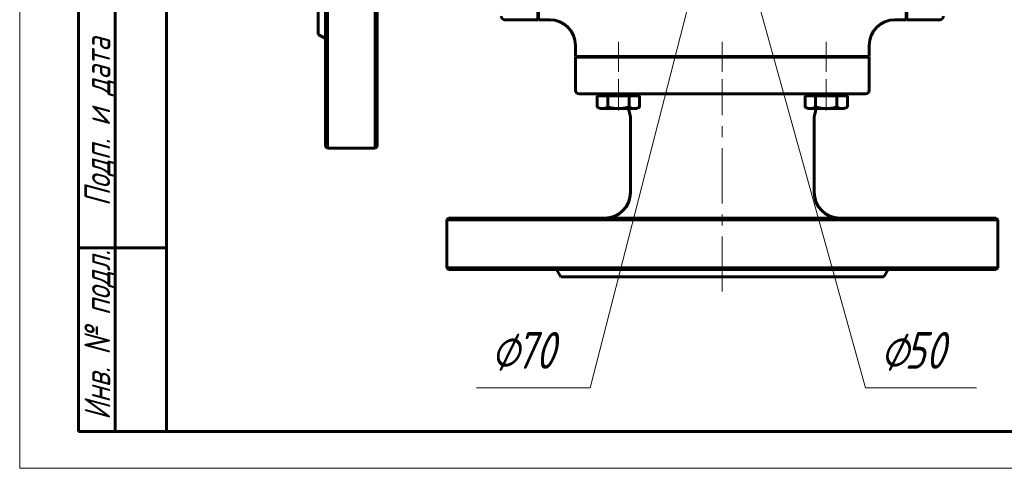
# Model space of a CAD drawing. Header units: millimetres. Extents: x 0 to 431, y 0 to 297.
# Tile 1 of 5: x 0 to 134, y 0 to 61. Entities that reach past the tile are written whole.
import ezdxf

# ---------------------------------------------------------------- set-up
doc = ezdxf.new("R2010")
doc.units = ezdxf.units.MM
for name, pattern in [('K5LT_AXLED', [12, 7.5, -1.5, 1.5, -1.5]), ('K5LT_BASIC', [0]), ('K5LT_THIN', [0])]:
    doc.linetypes.add(name, pattern=pattern)
doc.layers.add('Системный слой', color=7, linetype='Continuous')
doc.layers.add('Системный слой (1)', color=7, linetype='Continuous', true_color=0x6c6c6c)
doc.styles.add('KDIMTEXTSTYLE', font='txt', dxfattribs={"width": 0.96, "oblique": 15, "height": 5})
doc.styles.add('KTEXTSTYLE', font='txt', dxfattribs={"width": 0.96, "height": 5})
doc.dimstyles.new('KDIMSTYLE (0.50)', dxfattribs={"dimtxt": 5, "dimasz": 1, "dimexe": 2, "dimexo": 0, "dimgap": 1, "dimtad": 1, "dimlfac": 2, "dimtxsty": 'KDIMTEXTSTYLE', "dimsah": 1, "dimcen": 0, "dimdle": 1, "dimadec": 0, "dimazin": 0, "dimtfac": 0.667, "dimtmove": 0, "dimatfit": 3, "dimfxl": 1, "dimtvp": 1, "dimtolj": 1, "dimtzin": 0, "dimarcsym": 0})

# ---------------------------------------------------------------- blocks, each defined once
blk = doc.blocks.new('D11')
at = {"layer": 'Системный слой (1)'}
for points in [[(99.39, 92.97), (99.99, 97.98), (98.11, 93.3), (98.87, 93.62)], [(91.28, 64.08), (93.17, 68.76), (92.4, 68.44), (91.89, 69.09)]]:
    blk.add_hatch(color=7, dxfattribs=at).paths.add_polyline_path(points)
at = {"layer": 'Системный слой (1)', "color": 7, "linetype": 'K5LT_THIN', "lineweight": 18, "true_color": 0xffffff}
for p, q in [((99.99, 97.98), (91.28, 64.08)), ((98.11, 93.3), (99.99, 97.98)), ((99.99, 97.98), (99.39, 92.97)), ((98.87, 93.62), (98.11, 93.3)), ((99.39, 92.97), (98.87, 93.62)), ((91.28, 64.08), (91.89, 69.09)), ((93.17, 68.76), (91.28, 64.08)), ((91.89, 69.09), (92.4, 68.44)), ((92.4, 68.44), (93.17, 68.76)), ((91.28, 64.08), (77.64, 10.95)), ((77.64, 10.95), (62.16, 10.95))]:
    blk.add_line(p, q, dxfattribs=at)
blk.add_wipeout([(64.16, 11.95), (64.16, 19.33), (75.18, 19.33), (75.18, 11.95)]).dxf.layer = 'Системный слой (1)'
at = {"layer": 'Системный слой (1)', "color": 7, "char_height": 5, "attachment_point": 1, "style": 'KTEXTSTYLE'}
for s, insert in [('\\fArial|b0|c204|p34;\\H5.0;\\W1.000;\\Q15;\\fGOST Type AU|b0|i0|c204|p34;\\Q15;\\W0.960;⌀', (64.16, 18.54)), ('\\fArial|b0|c204|p34;\\H5.0;\\W1.000;\\Q15;\\fGOST Type AU|b0|i0|c204|p34;\\Q15;\\W0.960;70', (67.47, 18.54))]:
    blk.add_mtext(s, dxfattribs=dict(at, insert=insert))
blk = doc.blocks.new('KDIMARROW_01')
at = {"layer": 'Системный слой'}
blk.add_hatch(color=0, dxfattribs=at).paths.add_polyline_path([(-5, -0.66), (0, 0), (-5, 0.66), (-4.5, 0)])
at = {"layer": 'Системный слой', "color": 0, "linetype": 'K5LT_THIN', "lineweight": 18}
for p, q in [((-4.5, 0), (-5, 0.66)), ((-5, 0.66), (0, 0)), ((0, 0), (-5, -0.66)), ((-5, -0.66), (-4.5, 0))]:
    blk.add_line(p, q, dxfattribs=at)
at = {"layer": 'Системный слой (1)', "color": 0, "linetype": 'K5LT_THIN', "lineweight": 18}
blk.add_line((293.99, 195.16), (293.49, 195.16), dxfattribs=at)
blk = doc.blocks.new('D12')
at = {"layer": 'Системный слой (1)'}
for points in [[(94.26, 88.43), (92.29, 93.07), (92.99, 88.08), (93.49, 88.74)], [(98.99, 68.99), (98.28, 73.98), (97.78, 73.32), (97.01, 73.63)]]:
    blk.add_hatch(color=7, dxfattribs=at).paths.add_polyline_path(points)
at = {"layer": 'Системный слой (1)', "color": 7, "linetype": 'K5LT_THIN', "lineweight": 18, "true_color": 0xffffff}
for p, q in [((92.29, 93.07), (94.26, 88.43)), ((92.99, 88.08), (92.29, 93.07)), ((92.29, 93.07), (98.99, 68.99)), ((93.49, 88.74), (92.99, 88.08)), ((94.26, 88.43), (93.49, 88.74)), ((97.78, 73.32), (98.28, 73.98)), ((98.28, 73.98), (98.99, 68.99)), ((98.99, 68.99), (97.01, 73.63)), ((97.01, 73.63), (97.78, 73.32)), ((98.99, 68.99), (115.14, 10.95)), ((115.14, 10.95), (130.22, 10.95))]:
    blk.add_line(p, q, dxfattribs=at)
blk.add_wipeout([(117.14, 11.95), (117.14, 19.33), (127.78, 19.33), (127.78, 11.95)]).dxf.layer = 'Системный слой (1)'
at = {"layer": 'Системный слой (1)', "color": 7, "char_height": 5, "attachment_point": 1, "style": 'KTEXTSTYLE'}
for s, insert in [('\\fArial|b0|c204|p34;\\H5.0;\\W1.000;\\Q15;\\fGOST Type AU|b0|i0|c204|p34;\\Q15;\\W0.960;⌀', (117.14, 18.54)), ('\\fArial|b0|c204|p34;\\H5.0;\\W1.000;\\Q15;\\fGOST Type AU|b0|i0|c204|p34;\\Q15;\\W0.960;50', (120.45, 18.54))]:
    blk.add_mtext(s, dxfattribs=dict(at, insert=insert))
blk = doc.blocks.new('U44')
at = {"color": 7, "linetype": 'K5LT_THIN', "lineweight": 18, "true_color": 0xffffff}
for p, q in [((0, 0), (0, 297)), ((420, 0), (0, 0))]:
    blk.add_line(p, q, dxfattribs=at)
at = {"color": 143, "linetype": 'K5LT_BASIC', "lineweight": 60, "true_color": 0x33acca}
for p, q in [((20, 5), (20, 292)), ((8, 5), (8, 150)), ((13, 5), (13, 150)), ((20, 30), (8, 30)), ((20, 5), (8, 5)), ((415, 5), (20, 5))]:
    blk.add_line(p, q, dxfattribs=at)
at = {"color": 7, "char_height": 3.5, "attachment_point": 1, "rotation": 90, "style": 'KTEXTSTYLE'}
for s, insert in [('\\fArial|b0|c204|p34;\\H5.0;\\W1.000;\\Q15;\\fGOST Type AU|b0|i0|c204|p34;\\Q15;\\W0.960;\\H3.50;Подп. и дата', (8.82, 35.66)), ('\\fArial|b0|c204|p34;\\H5.0;\\W1.000;\\Q15;\\fGOST Type AU|b0|i0|c204|p34;\\Q15;\\W0.960;\\H3.50;Инв. № подл.', (8.82, 6.57))]:
    blk.add_mtext(s, dxfattribs=dict(at, insert=insert))

msp = doc.modelspace()

# ---------------------------------------------------------------- linework, layer by layer
at = {"layer": 'Системный слой (1)', "color": 143, "linetype": 'K5LT_BASIC', "lineweight": 60, "true_color": 0x33acca}
for p, q in [((41.6379, 118.2816), (41.6379, 43.7816)), ((41.8879, 43.5316), (41.8879, 118.5316)), ((48.3879, 118.5316), (48.3879, 43.5316)), ((48.6379, 43.7816), (48.6379, 118.2816)), ((40.6379, 59.0316), (40.6379, 103.0316)), ((70.5379, 61.0316), (70.5379, 64.5316)), ((70.6379, 64.5316), (70.6379, 61.0316)), ((120.6379, 61.0316), (120.6379, 64.5316)), ((120.7379, 64.5316), (120.7379, 61.0316)), ((66.0379, 61.0316), (70.5379, 61.0316)), ((70.6379, 61.0316), (72.1379, 61.0316)), ((119.1379, 61.0316), (120.6379, 61.0316)), ((120.7379, 61.0316), (125.2379, 61.0316)), ((40.6379, 59.0316), (41.6379, 58.4543)), ((75.6379, 57.5316), (75.6379, 56.0316)), ((115.6379, 56.0316), (115.6379, 57.5316)), ((75.6379, 56.0316), (79.1379, 56.0316)), ((79.1379, 55.9316), (75.6379, 55.9316)), ((75.6379, 55.9316), (75.6379, 51.4316)), ((112.1379, 56.0316), (79.1379, 56.0316)), ((112.1379, 55.9316), (79.1379, 55.9316)), ((79.9957, 55.9316), (79.9957, 56.0316)), ((82.9957, 55.9316), (82.9957, 56.0316)), ((88.1379, 56.0316), (88.1379, 55.9316)), ((103.1379, 56.0316), (103.1379, 55.9316)), ((108.28, 55.9316), (108.28, 56.0316)), ((111.28, 55.9316), (111.28, 56.0316)), ((112.1379, 56.0316), (115.6379, 56.0316)), ((115.6379, 55.9316), (112.1379, 55.9316)), ((115.6379, 51.4316), (115.6379, 55.9316)), ((76.1379, 50.9316), (79.1379, 50.9316)), ((78.9957, 50.6816), (78.9957, 50.9316)), ((79.1379, 50.9316), (112.1379, 50.9316)), ((83.9957, 50.6816), (83.9957, 50.9316)), ((107.28, 50.6816), (107.28, 50.9316)), ((112.1379, 50.9316), (115.1379, 50.9316)), ((112.28, 50.6816), (112.28, 50.9316)), ((78.609, 50.6816), (78.609, 49.1549)), ((78.609, 50.6816), (79.3307, 50.6816)), ((79.3307, 50.6816), (80.0524, 50.6816)), ((80.0524, 50.6816), (81.4957, 50.6816)), ((80.0524, 50.6816), (80.0524, 49.1549)), ((81.4957, 50.6816), (82.9391, 50.6816)), ((82.9391, 50.6816), (83.6608, 50.6816)), ((82.9391, 50.6816), (82.9391, 49.1549)), ((83.6608, 50.6816), (84.3825, 50.6816)), ((84.3825, 50.6816), (84.3825, 49.1549)), ((106.8933, 50.6816), (107.6149, 50.6816)), ((106.8933, 50.6816), (106.8933, 49.1549)), ((107.6149, 50.6816), (108.3366, 50.6816)), ((108.3366, 50.6816), (109.78, 50.6816)), ((108.3366, 50.6816), (108.3366, 49.1549)), ((109.78, 50.6816), (111.2234, 50.6816)), ((111.2234, 50.6816), (111.2234, 49.1549)), ((111.2234, 50.6816), (111.9451, 50.6816)), ((111.9451, 50.6816), (112.6668, 50.6816)), ((112.6668, 50.6816), (112.6668, 49.1549)), ((78.9957, 48.9316), (78.609, 49.1549)), ((79.3307, 48.9316), (78.9957, 48.9316)), ((81.4957, 48.9316), (79.3307, 48.9316)), ((83.6608, 48.9316), (81.4957, 48.9316)), ((83.9957, 48.9316), (83.6608, 48.9316)), ((83.9957, 48.9316), (84.3825, 49.1549)), ((107.28, 48.9316), (106.8933, 49.1549)), ((107.6149, 48.9316), (107.28, 48.9316)), ((109.78, 48.9316), (107.6149, 48.9316)), ((111.9451, 48.9316), (109.78, 48.9316)), ((112.28, 48.9316), (111.9451, 48.9316)), ((112.28, 48.9316), (112.6668, 49.1549)), ((83.1379, 47.4316), (83.1379, 37.5316)), ((108.1379, 47.4316), (108.1379, 37.5316)), ((41.6379, 43.7816), (41.8879, 43.5316)), ((48.3879, 43.5316), (41.8879, 43.5316)), ((48.6379, 43.7816), (48.3879, 43.5316)), ((58.3879, 34.0316), (58.1379, 33.7816)), ((58.1379, 33.7816), (58.1379, 27.2816)), ((58.1379, 33.7816), (133.1379, 33.7816)), ((132.8879, 34.0316), (58.3879, 34.0316)), ((132.8879, 34.0316), (133.1379, 33.7816)), ((133.1379, 33.7816), (133.1379, 27.2816)), ((58.3879, 27.0316), (58.1379, 27.2816)), ((133.1379, 27.2816), (58.1379, 27.2816)), ((58.3879, 27.0316), (132.8879, 27.0316)), ((73.6379, 26.0316), (73.0605, 27.0316)), ((117.6379, 26.0316), (118.2152, 27.0316)), ((132.8879, 27.0316), (133.1379, 27.2816)), ((117.6379, 26.0316), (73.6379, 26.0316))]:
    msp.add_line(p, q, dxfattribs=at)
at = {"layer": 'Системный слой (1)', "color": 30, "linetype": 'K5LT_AXLED', "lineweight": 18, "true_color": 0xff8000}
for p, q in [((81.4957, 53.9316), (81.4957, 58.0316)), ((95.6379, 53.9316), (95.6379, 58.0316)), ((109.78, 53.9316), (109.78, 58.0316)), ((81.4957, 48.6816), (81.4957, 52.9316)), ((95.6379, 24.0316), (95.6379, 52.9316)), ((109.78, 48.6816), (109.78, 52.9316))]:
    msp.add_line(p, q, dxfattribs=at)
at = {"layer": 'Системный слой (1)', "color": 143, "linetype": 'K5LT_BASIC', "lineweight": 60, "true_color": 0x33acca}
for centre, radius, start, end in [((66.0379, 61.5316), 0.5, 180, 270), ((72.1379, 57.5316), 3.5, 0, 90), ((119.1379, 57.5316), 3.5, 90, 180), ((125.2379, 61.5316), 0.5, 270, 0), ((76.1379, 51.4316), 0.5, 180, 270), ((115.1379, 51.4316), 0.5, 270, 0), ((79.6379, 47.4316), 3.5, 0, 25.376028), ((111.6379, 47.4316), 3.5, 154.623972, 180), ((79.6379, 37.5316), 3.5, 270, 0), ((111.6379, 37.5316), 3.5, 180, 270)]:
    msp.add_arc(centre, radius, start, end, dxfattribs=at)
for points in [[(78.609, 49.1549), (78.9957, 48.9316), (79.3307, 48.9316)], [(79.3307, 48.9316), (79.6656, 48.9316), (80.0524, 49.1549)], [(80.0524, 49.1549), (80.8259, 48.9316), (81.4957, 48.9316)], [(81.4957, 48.9316), (82.1656, 48.9316), (82.9391, 49.1549)], [(82.9391, 49.1549), (83.3259, 48.9316), (83.6608, 48.9316)], [(83.6608, 48.9316), (83.9957, 48.9316), (84.3825, 49.1549)], [(106.8933, 49.1549), (107.28, 48.9316), (107.6149, 48.9316)], [(107.6149, 48.9316), (107.9499, 48.9316), (108.3366, 49.1549)], [(108.3366, 49.1549), (109.1101, 48.9316), (109.78, 48.9316)], [(109.78, 48.9316), (110.4499, 48.9316), (111.2234, 49.1549)], [(111.2234, 49.1549), (111.6101, 48.9316), (111.9451, 48.9316)], [(111.9451, 48.9316), (112.28, 48.9316), (112.6668, 49.1549)]]:
    msp.add_rational_spline(points, [1, 1.0379548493, 1], degree=2, dxfattribs=at)

# ---------------------------------------------------------------- next in the draw order: dimensions: what is measured, and where the dimension line sits
at = {"layer": 'Системный слой (1)', "color": 7}
dim = msp.add_diameter_dim_2p(p1=(104.345, 114.9313), p2=(86.9308, 47.132), dimstyle='KDIMSTYLE (0.50)', override={"dimtih": 1, "dimtoh": 1, "dimpost": '\\fGOST Type AU|b0|c204|p34;\\H5.0;\\W0.960;\\Q15;<>', "dimblk1": 'KDIMARROW_01', "dimblk2": 'KDIMARROW_01', "dimclrt": 7, "dimtol": 1, "dimtp": 0, "dimtm": 0, "dimtdec": 5, "dimtmove": 1, "dimatfit": 2, "dimtolj": 1}, dxfattribs=at)
dim.commit()
dim.dimension.update_dxf_attribs({"geometry": 'D11', "text_midpoint": (75.6379, 10.9516), "dimtype": 163})

# ---------------------------------------------------------------- next in the draw order: dimensions: what is measured, and where the dimension line sits
dim = msp.add_diameter_dim_2p(p1=(88.9361, 105.1166), p2=(102.3396, 56.9466), dimstyle='KDIMSTYLE (0.50)', override={"dimtih": 1, "dimtoh": 1, "dimpost": '\\fGOST Type AU|b0|c204|p34;\\H5.0;\\W0.960;\\Q15;<>', "dimblk1": 'KDIMARROW_01', "dimblk2": 'KDIMARROW_01', "dimclrt": 7, "dimtol": 1, "dimtp": 0, "dimtm": 0, "dimtdec": 5, "dimtmove": 1, "dimatfit": 2, "dimtolj": 1}, dxfattribs=at)
dim.commit()
dim.dimension.update_dxf_attribs({"geometry": 'D12', "text_midpoint": (117.1379, 10.9516), "dimtype": 163})

# ---------------------------------------------------------------- next in the draw order: block references
msp.add_blockref('U44', (0, 0))

doc.saveas('drawing.dxf')
